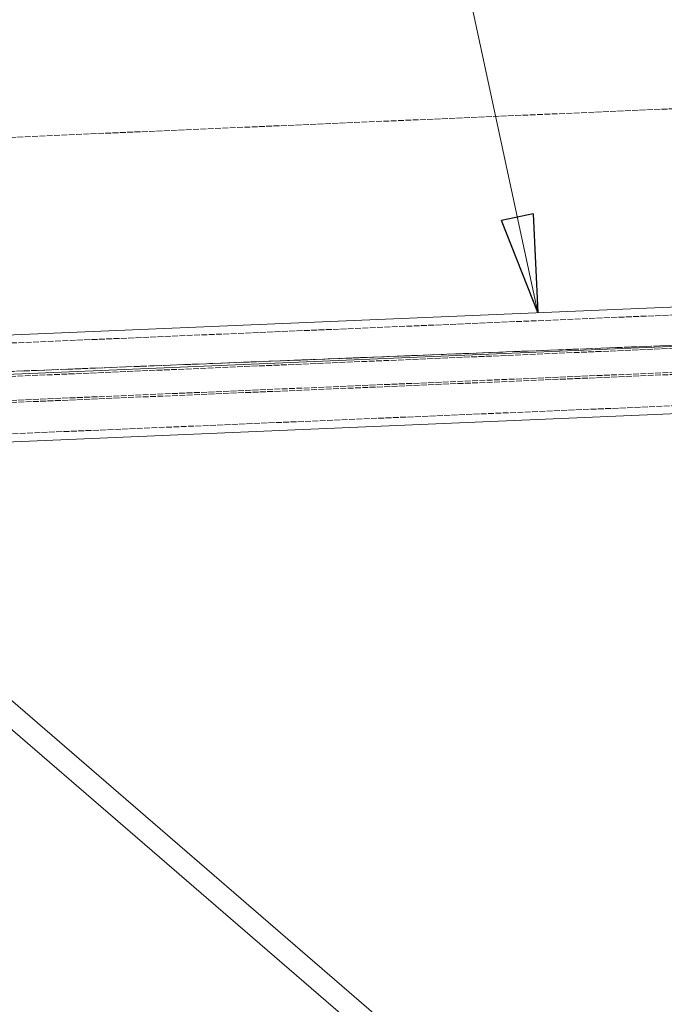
# Model space of a CAD drawing. Header units: millimetres. Extents: x -15129 to 9171, y -18789 to 5877.
# Tile 250 of 256: x -4399 to -4069, y -1248 to -744. Entities that reach past the tile are written whole.
import ezdxf

# ---------------------------------------------------------------- set-up
doc = ezdxf.new("R2010")
doc.units = ezdxf.units.MM
doc.linetypes.add('ACAD_ISO02W100', pattern=[15, 12, -3])
doc.linetypes.add('ACAD_ISO04W100', pattern=[30, 24, -3, 0, -3])
for name, color, linetype in [('AS_Belki', 145, 'Continuous'), ('AS_Sciany betonowe', 252, 'Continuous'), ('AS_Siatki', 72, 'Continuous')]:
    doc.layers.add(name, color=color, linetype=linetype)

msp = doc.modelspace()

# ---------------------------------------------------------------- linework, layer by layer
at = {"color": 7, "lineweight": 13}
msp.add_line((-4133.63, -893.82), (-4187.77, -641.75), dxfattribs=at)
at = {"color": 0, "linetype": 'ByBlock', "lineweight": -2}
for p, q in [((-4135.98, -843.19), (-4152.28, -846.69)), ((-4133.63, -893.82), (-4152.28, -846.69)), ((-4135.98, -843.19), (-4133.63, -893.82))]:
    msp.add_line(p, q, dxfattribs=at)
at = {"layer": 'AS_Belki', "color": 84, "linetype": 'ACAD_ISO02W100', "lineweight": 13, "ltscale": 0.25}
for p, q in [((-2579.38, -832.03), (-4611.87, -918.21)), ((-2576.15, -849.02), (-4613.65, -935.41)), ((-4613.13, -947.67), (-2575.64, -861.28)), ((-4613.1, -948.75), (-2575.6, -862.36)), ((-4612.41, -964.76), (-2574.91, -878.37))]:
    msp.add_line(p, q, dxfattribs=at)
at = {"layer": 'AS_Belki', "color": 145, "linetype": 'Continuous', "lineweight": 13, "ltscale": 0.25}
for p, q in [((-2587.04, -828.25), (-4601.26, -913.65)), ((-2576.2, -847.94), (-4613.69, -934.33)), ((-4612.23, -968.86), (-2574.74, -882.47)), ((-4483.6, -1037.72), (-4087.4, -1379.89)), ((-4080.07, -1371.47), (-4439.23, -1061.29))]:
    msp.add_line(p, q, dxfattribs=at)
at = {"layer": 'AS_Sciany betonowe', "color": 145, "linetype": 'ACAD_ISO02W100', "lineweight": 13, "ltscale": 0.25}
msp.add_line((-489.39, -634.96), (-12160.18, -1139.01), dxfattribs=at)
at = {"layer": 'AS_Sciany betonowe', "color": 84, "linetype": 'ACAD_ISO02W100', "lineweight": 13, "ltscale": 0.25}
msp.add_line((-725.34, -778.93), (-9807.37, -1136.98), dxfattribs=at)
at = {"layer": 'AS_Siatki', "color": 20, "linetype": 'ACAD_ISO04W100', "lineweight": 13, "ltscale": 0.25}
msp.add_line((-491.11, -769.7), (-12256.44, -1233.53), dxfattribs=at)

doc.saveas('drawing.dxf')
